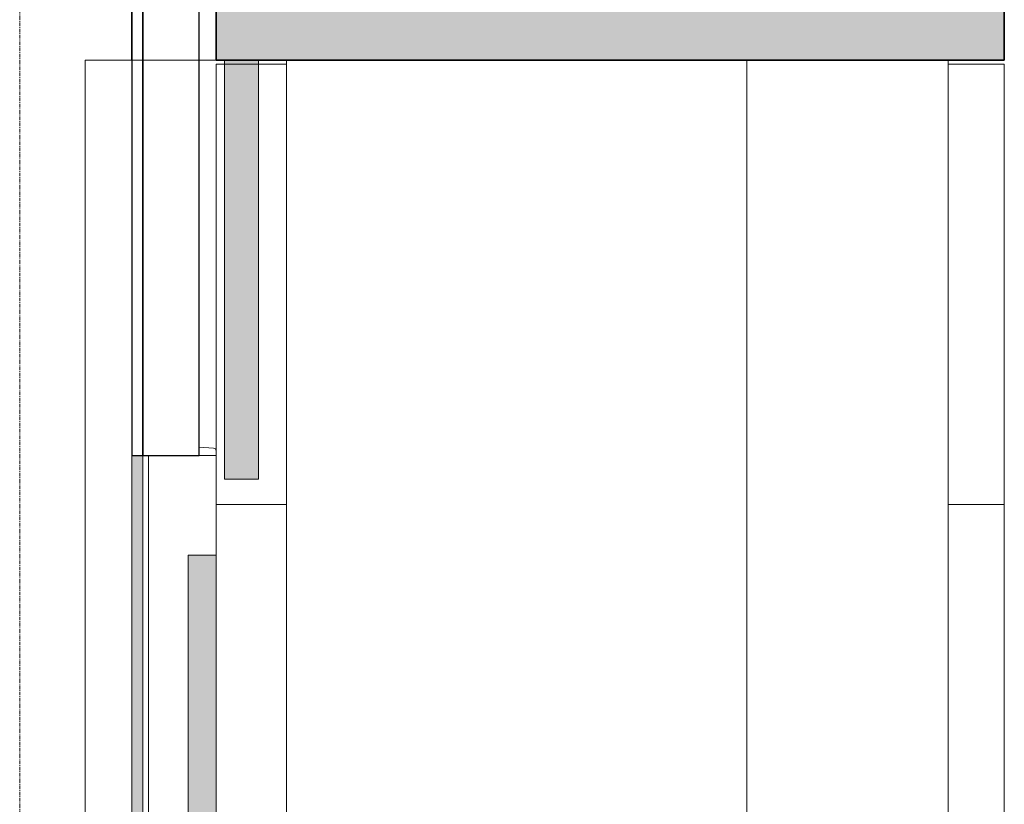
# Model space of a CAD drawing. Header units: millimetres. Extents: x 61846 to 198573, y 13020 to 52988.
# Tile 173 of 240: x 178753 to 182251, y 19145 to 21933. Entities that reach past the tile are written whole.
import ezdxf

# ---------------------------------------------------------------- set-up
doc = ezdxf.new("R2010")
doc.units = ezdxf.units.MM
doc.linetypes.add('Grid Line', pattern=[22.225, 12.7, -3.175, 3.175, -3.175])
for name, color, linetype, lineweight in [('A-COLS', 52, 'Continuous', 35), ('A-FLOR', 192, 'Continuous', 50), ('A-GENM', 13, 'Continuous', 18), ('A-WALL', 113, 'Continuous', 25), ('I-WALL', 2, 'Continuous', 25), ('S-GRID', 1, 'Continuous', 18)]:
    doc.layers.add(name, color=color, linetype=linetype, lineweight=lineweight)

# ---------------------------------------------------------------- blocks, each defined once
blk = doc.blocks.new('66_liftschacht RVT17 v2_0_Liftschacht_4284424 - 66_liftschacht RVT17 v2_0_Liftschacht_4284424-389560-GZ lierenkamer 3')
at = {"layer": 'A-GENM', "color": 7, "lineweight": 9}
for p, q in [((-46961.9, 21790), (-49311.9, 21790)), ((-49311.9, 21790), (-49311.9, 17390)), ((-46961.9, 17390), (-46961.9, 21790))]:
    blk.add_line(p, q, dxfattribs=at)
blk = doc.blocks.new('66_liftschacht RVT17 v2_0_Liftschacht_7743121 - 66_liftschacht RVT17 v2_0_Liftschacht_7743121-436348-GZ lierenkamer 3')
at = {"layer": 'A-GENM', "color": 7, "lineweight": 9}
for p, q in [((-47677.1, 21790), (-50027.1, 21790)), ((-50027.1, 21790), (-50027.1, 17390)), ((-47677.1, 17390), (-47677.1, 21790))]:
    blk.add_line(p, q, dxfattribs=at)
blk = doc.blocks.new('TadP_A_INS_INSTALLATIES_rvt-5-GZ lierenkamer 3')
at = {"layer": 'A-GENM', "lineweight": 9}
for name in ['66_liftschacht RVT17 v2_0_Liftschacht_7743121 - 66_liftschacht RVT17 v2_0_Liftschacht_7743121-436348-GZ lierenkamer 3', '66_liftschacht RVT17 v2_0_Liftschacht_4284424 - 66_liftschacht RVT17 v2_0_Liftschacht_4284424-389560-GZ lierenkamer 3']:
    blk.add_blockref(name, (0, 0), dxfattribs=at)
blk = doc.blocks.new('Basic Wall_28_PBT_WA_beton t_p_g__d_250_C30_37_2203250 - Basic Wall_28_PBT_WA_beton t_p_g__d_250_C30_37_2203250-313176-GZ lierenkamer 3')
at = {"layer": 'A-WALL', "color": 10, "lineweight": 18}
for p, q in [((-48282, 24360), (-48249.6, 24360)), ((-48249.6, 24360), (-48282, 24360)), ((-46130.2, 19730), (-46102.9, 19730)), ((-46102.9, 19730), (-46130.2, 19730)), ((-46016.1, 19730), (-45964.6, 19730)), ((-45964.6, 19730), (-46016.1, 19730)), ((-45876, 19730), (-45824.6, 19730)), ((-45824.6, 19730), (-45876, 19730)), ((-45735.3, 19730), (-45689.6, 19730)), ((-45689.6, 19730), (-45735.3, 19730)), ((-45594.6, 19730), (-45435.2, 19730)), ((-45435.2, 19730), (-45594.6, 19730)), ((-45395.2, 19730), (-45260, 19730)), ((-45260, 19730), (-45395.2, 19730)), ((-45010, 19730), (-44935.8, 19730)), ((-44935.8, 19730), (-45010, 19730))]:
    blk.add_line(p, q, dxfattribs=at)
blk = doc.blocks.new('Basic Wall_28_PBT_WA_beton t_p_g__d_250_C30_37_2203250 - Basic Wall_28_PBT_WA_beton t_p_g__d_250_C30_37_2203250-313180-GZ lierenkamer 3')
blk.add_blockref('Basic Wall_28_PBT_WA_beton t_p_g__d_250_C30_37_2203250 - Basic Wall_28_PBT_WA_beton t_p_g__d_250_C30_37_2203250-313176-GZ lierenkamer 3', (0, 0))
blk = doc.blocks.new('TadP_A_CON_CONSTRUCTIE_rvt-5-GZ lierenkamer 3')
at = {"layer": 'A-FLOR'}
blk.add_hatch(color=135, dxfattribs=at).paths.add_polyline_path([(-49562, 21790), (-46761.9, 21790), (-46761.9, 21990), (-49562, 21990), (-49562, 21892.8)])
at = {"layer": 'A-FLOR', "color": 90, "lineweight": 35}
for p, q in [((-49562, 21990), (-49562, 21790)), ((-46761.9, 21790), (-46761.9, 21990)), ((-49562, 21790), (-46761.9, 21790))]:
    blk.add_line(p, q, dxfattribs=at)
at = {"layer": 'I-WALL', "color": 10, "lineweight": 18}
for p, q in [((-49562, 21775), (-49562, 20210)), ((-49312, 21775), (-49562, 21775)), ((-49312, 20210), (-49312, 21775)), ((-46761.9, 21775), (-46961.9, 21775)), ((-46961.9, 21775), (-46961.9, 20210)), ((-46761.9, 20210), (-46761.9, 21775)), ((-49562, 20210), (-49562, 16365)), ((-49312, 20210), (-49562, 20210)), ((-49562, 20210), (-49312, 20210)), ((-49312, 16365), (-49312, 20210)), ((-46761.9, 20210), (-46961.9, 20210)), ((-46961.9, 20210), (-46961.9, 16355)), ((-46961.9, 20210), (-46761.9, 20210)), ((-46761.9, 16355), (-46761.9, 20210))]:
    blk.add_line(p, q, dxfattribs=at)
at = {"layer": 'A-WALL', "color": 10, "lineweight": 18}
blk.add_blockref('Basic Wall_28_PBT_WA_beton t_p_g__d_250_C30_37_2203250 - Basic Wall_28_PBT_WA_beton t_p_g__d_250_C30_37_2203250-313180-GZ lierenkamer 3', (0, 0), dxfattribs=at)
blk = doc.blocks.new('22_NOAHH_Wand_Wand-x 2618000 - 22_NOAHH_Wand_Wand-x 2618000-151353-GZ lierenkamer 3')
at = {"layer": 'A-WALL', "lineweight": 13}
blk.add_hatch(color=9, dxfattribs=at).paths.add_polyline_path([(-49662, 15820), (-49562, 15820), (-49562, 20030), (-49662, 20030), (-49662, 18385.3)])
at = {"layer": 'A-WALL', "color": 130, "lineweight": 13}
for p, q in [((-49562, 20030), (-49662, 20030)), ((-49662, 20030), (-49662, 15820)), ((-49562, 15820), (-49562, 20030)), ((-49662, 15820), (-49562, 15820))]:
    blk.add_line(p, q, dxfattribs=at)
blk = doc.blocks.new('21_NOAHH_Wand_Wand-x 2673843 - 21_NOAHH_Wand_Wand-x 2673843-153030-GZ lierenkamer 3')
at = {"layer": 'A-WALL', "lineweight": 13}
blk.add_hatch(color=9, dxfattribs=at).paths.add_polyline_path([(-49822, 16495), (-49822, 20385), (-49862, 20385), (-49862, 16495)])
at = {"layer": 'A-WALL', "color": 130, "lineweight": 13}
for p, q in [((-49822, 20385), (-49862, 20385)), ((-49862, 20385), (-49862, 16495)), ((-49822, 16495), (-49822, 20385)), ((-49862, 16495), (-49822, 16495))]:
    blk.add_line(p, q, dxfattribs=at)
blk = doc.blocks.new('21_NOAHH_Wand_Wand-x 2763942 - 21_NOAHH_Wand_Wand-x-159118-GZ lierenkamer 3')
at = {"layer": 'A-WALL', "color": 130, "lineweight": 13}
for p, q in [((-49822, 20385), (-49822, 16355)), ((-49802, 20385), (-49822, 20385)), ((-49802, 20385), (-49802, 16355)), ((-49822, 16355), (-49802, 16355))]:
    blk.add_line(p, q, dxfattribs=at)
blk = doc.blocks.new('21_NOAHH_Wand_Wand-x 2763942 - 21_NOAHH_Wand_Wand-x 2763942-159122-GZ lierenkamer 3')
blk.add_blockref('21_NOAHH_Wand_Wand-x 2763942 - 21_NOAHH_Wand_Wand-x-159118-GZ lierenkamer 3', (0, 0))
blk = doc.blocks.new('21_NOAHH_Wand_Wand-x 2847637 - 21_NOAHH_Wand_Wand-x-163394-GZ lierenkamer 3')
at = {"layer": 'A-WALL', "color": 130, "lineweight": 13}
for p, q in [((-49622, 20414), (-49571.5, 20411.1)), ((-49622, 20414), (-49622, 20385)), ((-49564.7, 20408), (-49571.5, 20411.1)), ((-49562, 20401.1), (-49564.7, 20408)), ((-49562, 20385), (-49562, 20401.1)), ((-49622, 20385), (-49562, 20385))]:
    blk.add_line(p, q, dxfattribs=at)
blk = doc.blocks.new('21_NOAHH_Wand_Wand-x 2847637 - 21_NOAHH_Wand_Wand-x 2847637-163398-GZ lierenkamer 3')
blk.add_blockref('21_NOAHH_Wand_Wand-x 2847637 - 21_NOAHH_Wand_Wand-x-163394-GZ lierenkamer 3', (0, 0))
blk = doc.blocks.new('22_NOAHH_Wand_Wand-x 2858659 - 22_NOAHH_Wand_Wand-x 2858659-164201-GZ lierenkamer 3')
at = {"layer": 'A-WALL', "lineweight": 13}
blk.add_hatch(color=9, dxfattribs=at).paths.add_polyline_path([(-49412, 20300), (-49412, 21790), (-49532, 21790), (-49532, 20300)])
at = {"layer": 'A-WALL', "color": 130, "lineweight": 13}
for p, q in [((-49412, 21790), (-49532, 21790)), ((-49532, 21790), (-49532, 20300)), ((-49412, 20300), (-49412, 21790)), ((-49532, 20300), (-49412, 20300))]:
    blk.add_line(p, q, dxfattribs=at)
blk = doc.blocks.new('_NOAHH_Kolom_Kolom-x 2893674 - 21_10_Baksteen-165710-GZ lierenkamer 3')
at = {"layer": 'A-COLS', "color": 250, "lineweight": 25}
for p, q in [((-49862, 22900), (-49822, 22900)), ((-49862, 22900), (-49822, 22900)), ((-49862, 22900), (-49862, 20385)), ((-49862, 22900), (-49862, 21790)), ((-49862, 21790), (-49862, 22900)), ((-49862, 22900), (-49822, 22900)), ((-49822, 20385), (-49822, 22900)), ((-49862, 20385), (-49822, 20385))]:
    blk.add_line(p, q, dxfattribs=at)
blk = doc.blocks.new('_NOAHH_Kolom_Kolom-x 2893674 - _NOAHH_Kolom_Kolom-x 2893674-165707-GZ lierenkamer 3')
at = {"layer": 'A-COLS', "color": 250, "lineweight": 25}
for p, q in [((-49622, 22900), (-49822, 22900)), ((-49822, 22900), (-49822, 20385)), ((-49622, 20385), (-49622, 22900)), ((-49822, 20385), (-49622, 20385))]:
    blk.add_line(p, q, dxfattribs=at)
blk.add_blockref('_NOAHH_Kolom_Kolom-x 2893674 - 21_10_Baksteen-165710-GZ lierenkamer 3', (0, 0))
blk = doc.blocks.new('TadP_A_BWK_BOUWKUNDE_rvt-5-GZ lierenkamer 3')
at = {"layer": 'A-COLS', "lineweight": 9}
blk.add_blockref('_NOAHH_Kolom_Kolom-x 2893674 - _NOAHH_Kolom_Kolom-x 2893674-165707-GZ lierenkamer 3', (0, 0), dxfattribs=at)
at = {"layer": 'A-WALL', "lineweight": 9}
for name in ['22_NOAHH_Wand_Wand-x 2858659 - 22_NOAHH_Wand_Wand-x 2858659-164201-GZ lierenkamer 3', '21_NOAHH_Wand_Wand-x 2847637 - 21_NOAHH_Wand_Wand-x 2847637-163398-GZ lierenkamer 3', '21_NOAHH_Wand_Wand-x 2673843 - 21_NOAHH_Wand_Wand-x 2673843-153030-GZ lierenkamer 3', '21_NOAHH_Wand_Wand-x 2763942 - 21_NOAHH_Wand_Wand-x 2763942-159122-GZ lierenkamer 3', '22_NOAHH_Wand_Wand-x 2618000 - 22_NOAHH_Wand_Wand-x 2618000-151353-GZ lierenkamer 3']:
    blk.add_blockref(name, (0, 0), dxfattribs=at)
blk = doc.blocks.new('Decorlier staande trommel - Decorlier staande trommel-859245-GZ lierenkamer 3')
at = {"layer": 'A-GENM'}
for p, q in [((-46963.1, 24014.5), (-46485, 24014.5)), ((-46963.1, 24014.5), (-46963.1, 22219.5)), ((-46485, 23846.5), (-46485, 24014.5)), ((-46230.1, 23846.5), (-46485.1, 23846.5)), ((-46485.1, 23846.5), (-46485.1, 21795)), ((-46130.2, 23746.5), (-46230.1, 23846.5)), ((-46130.2, 23300), (-46130.2, 23746.5)), ((-46130.2, 22480), (-46130.2, 23172.2)), ((-46130.2, 21908.2), (-46130.2, 22400)), ((-47489.6, 22249.3), (-47522, 22249.3)), ((-47396.8, 22249.3), (-47447.4, 22249.3)), ((-47199.4, 22249.3), (-47354.5, 22249.3)), ((-46963.1, 22249.3), (-47074.4, 22249.3)), ((-46761.9, 22219.5), (-46963.1, 22219.5)), ((-46948.6, 22013.9), (-46948.6, 22219.5)), ((-46485.1, 22219.5), (-46661.9, 22219.5)), ((-47562, 22161.8), (-47718.6, 22161.8)), ((-47718.6, 22143.5), (-47718.6, 22161.8)), ((-47718.6, 22111.8), (-47718.6, 22113.5)), ((-47718.6, 22061.8), (-47718.6, 22111.8)), ((-47718.6, 22061.8), (-47562, 22061.8)), ((-46761.9, 22013.9), (-46948.6, 22013.9)), ((-46948.6, 22013.8), (-46948.6, 21989.3)), ((-46767.6, 22013.5), (-46767.6, 21990)), ((-46767.6, 22013.5), (-46762, 22013.5)), ((-46485.1, 22013.9), (-46661.9, 22013.9)), ((-46661.9, 21795), (-46150.7, 21795)), ((-46125.2, 21745.5), (-46125.2, 21792.8)), ((-46395.2, 21695), (-46661.9, 21695)), ((-46168.8, 21695), (-46175.2, 21695)), ((-46131.7, 21695), (-46140, 21695))]:
    blk.add_line(p, q, dxfattribs=at)
for start, end in [(131.139, 132.6438), (114.9465, 115.909), (0, 49.0661), (330, 0), (210.3506, 214.1832), (232.6949, 236.3901), (252.4014, 255.7141), (270.5513, 272.858), (287.8826, 291.0123), (307.266, 310.2235)]:
    blk.add_arc((-46030.2, 21901), 100, start, end, dxfattribs=at)

msp = doc.modelspace()

# ---------------------------------------------------------------- linework, layer by layer
at = {"layer": 'S-GRID', "linetype": 'Grid Line'}
msp.add_line((178752.8, 13020.4), (178752.8, 28603), dxfattribs=at)

# ---------------------------------------------------------------- block references
at = {"color": 210, "lineweight": 5}
for name in ['TadP_A_BWK_BOUWKUNDE_rvt-5-GZ lierenkamer 3', 'TadP_A_CON_CONSTRUCTIE_rvt-5-GZ lierenkamer 3', 'TadP_A_INS_INSTALLATIES_rvt-5-GZ lierenkamer 3']:
    msp.add_blockref(name, (229012.8, 0), dxfattribs=at)
at = {"layer": 'A-GENM'}
msp.add_blockref('Decorlier staande trommel - Decorlier staande trommel-859245-GZ lierenkamer 3', (229012.8, 0), dxfattribs=at)

doc.saveas('drawing.dxf')
